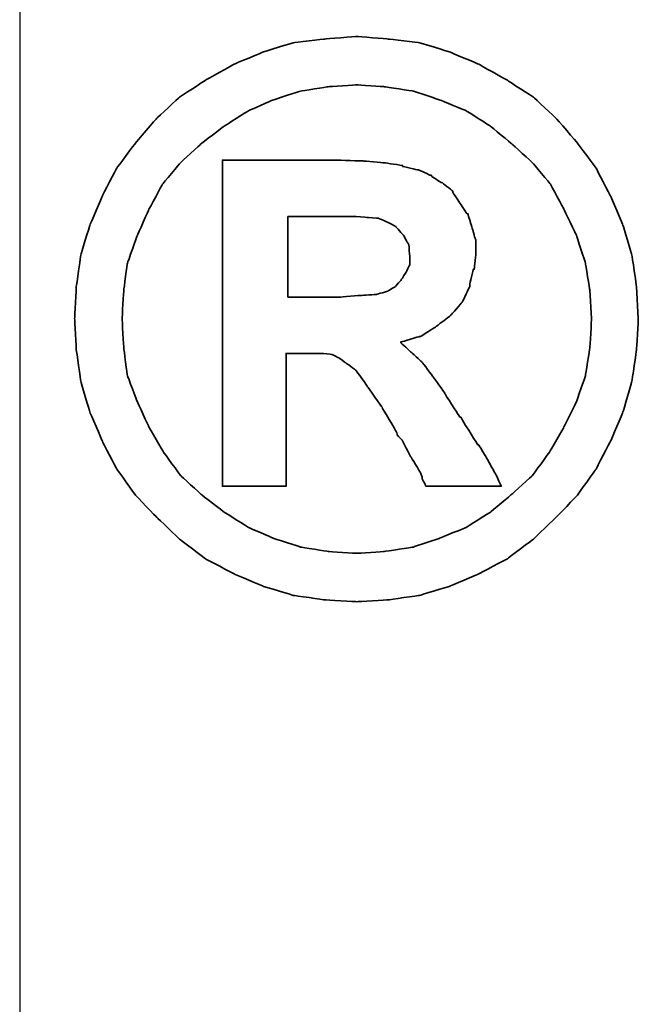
# Model space of a CAD drawing. Header units: millimetres. Extents: x -165 to -26, y 4 to 114.
# Tile 53 of 55: x -36.564 to -36.068, y 75.206 to 75.994. Entities that reach past the tile are written whole.
import ezdxf
from ezdxf.lldxf.tags import DXFTag

# ---------------------------------------------------------------- set-up
doc = ezdxf.new("R2010")
doc.units = ezdxf.units.MM
doc.header["$LTSCALE"] = 0.1
for name, color, linetype in [('DIM', 4, 'CONTINUOUS'), ('HID', 2, 'DASHED'), ('layer 1', 7, 'CONTINUOUS')]:
    doc.layers.add(name, color=color, linetype=linetype)
tags = doc.linetypes.add('DASHED', pattern=[25.72, 12.86, -12.86]).pattern_tags.tags
tags[6:7] = [DXFTag(74, 4), DXFTag(75, 0), DXFTag(340, '0'), DXFTag(46, 0.0), DXFTag(50, 0.0), DXFTag(44, 0.0), DXFTag(45, 0.0)]
tags[4:5] = [DXFTag(74, 4), DXFTag(75, 0), DXFTag(340, '0'), DXFTag(46, 0.0), DXFTag(50, 0.0), DXFTag(44, 0.0), DXFTag(45, 0.0)]

# ---------------------------------------------------------------- blocks, each defined once
blk = doc.blocks.new('TBI MOTION logo(完整正式版)')
at = {"layer": 'layer 1', "color": 22, "lineweight": 35}
for points, knots in [([(81.20634, 4.98624), (81.20634, 4.98624), (81.18649, 5.32862), (81.18649, 5.32862), (81.18649, 5.32862), (81.18649, 5.32862), (81.13886, 5.66206), (81.13886, 5.66206), (81.13886, 5.66206), (81.13886, 5.66206), (81.04359, 5.97764), (81.04359, 5.97764), (81.04359, 5.97764), (81.04359, 5.97764), (80.91061, 6.29124), (80.91061, 6.29124), (80.91061, 6.29124), (80.91061, 6.29124), (80.75778, 6.58697), (80.75778, 6.58697), (80.75778, 6.58697), (80.75778, 6.58697), (80.5593, 6.85294), (80.5593, 6.85294), (80.5593, 6.85294), (80.5593, 6.85294), (80.33105, 7.1189), (80.33105, 7.1189), (80.33105, 7.1189), (80.33105, 7.1189), (80.09287, 7.33921), (80.09287, 7.33921), (80.09287, 7.33921), (80.09287, 7.33921), (79.815, 7.51982), (79.815, 7.51982), (79.815, 7.51982), (79.815, 7.51982), (79.51133, 7.69051), (79.51133, 7.69051), (79.51133, 7.69051), (79.51133, 7.69051), (79.19773, 7.8235), (79.19773, 7.8235), (79.19773, 7.8235), (79.19773, 7.8235), (78.88215, 7.91877), (78.88215, 7.91877), (78.88215, 7.91877), (78.88215, 7.91877), (78.54871, 7.95846), (78.54871, 7.95846), (78.54871, 7.95846), (78.54871, 7.95846), (78.21526, 7.98625), (78.21526, 7.98625), (78.21526, 7.98625), (78.21526, 7.98625), (77.87388, 7.95846), (77.87388, 7.95846), (77.87388, 7.95846), (77.87388, 7.95846), (77.54044, 7.91877), (77.54044, 7.91877), (77.54044, 7.91877), (77.54044, 7.91877), (77.22485, 7.8235), (77.22485, 7.8235), (77.22485, 7.8235), (77.22485, 7.8235), (76.91027, 7.69051), (76.91027, 7.69051), (76.91027, 7.69051), (76.91027, 7.69051), (76.6056, 7.51982), (76.6056, 7.51982), (76.6056, 7.51982), (76.6056, 7.51982), (76.32972, 7.33921), (76.32972, 7.33921), (76.32972, 7.33921), (76.32972, 7.33921), (76.09154, 7.1189), (76.09154, 7.1189), (76.09154, 7.1189), (76.09154, 7.1189), (75.86329, 6.85294), (75.86329, 6.85294), (75.86329, 6.85294), (75.86329, 6.85294), (75.66382, 6.58697), (75.66382, 6.58697), (75.66382, 6.58697), (75.66382, 6.58697), (75.51099, 6.29124), (75.51099, 6.29124), (75.51099, 6.29124), (75.51099, 6.29124), (75.37702, 5.97764), (75.37702, 5.97764), (75.37702, 5.97764), (75.37702, 5.97764), (75.28175, 5.66206), (75.28175, 5.66206), (75.28175, 5.66206), (75.28175, 5.66206), (75.23411, 5.32862), (75.23411, 5.32862), (75.23411, 5.32862), (75.23411, 5.32862), (75.21625, 4.98624), (75.21625, 4.98624), (75.21625, 4.98624), (75.21625, 4.98624), (75.23411, 4.6528), (75.23411, 4.6528), (75.23411, 4.6528), (75.23411, 4.6528), (75.28175, 4.32035), (75.28175, 4.32035), (75.28175, 4.32035), (75.28175, 4.32035), (75.37702, 3.99583), (75.37702, 3.99583), (75.37702, 3.99583), (75.37702, 3.99583), (75.51099, 3.68224), (75.51099, 3.68224), (75.51099, 3.68224), (75.51099, 3.68224), (75.66382, 3.38749), (75.66382, 3.38749), (75.66382, 3.38749), (75.66382, 3.38749), (75.86329, 3.10963), (75.86329, 3.10963), (75.86329, 3.10963), (75.86329, 3.10963), (76.09154, 2.87145), (76.09154, 2.87145), (76.09154, 2.87145), (76.09154, 2.87145), (76.32972, 2.6432), (76.32972, 2.6432), (76.32972, 2.6432), (76.32972, 2.6432), (76.6056, 2.43381), (76.6056, 2.43381), (76.6056, 2.43381), (76.6056, 2.43381), (76.91027, 2.27205), (76.91027, 2.27205), (76.91027, 2.27205), (76.91027, 2.27205), (77.22485, 2.13906), (77.22485, 2.13906), (77.22485, 2.13906), (77.22485, 2.13906), (77.54044, 2.0438), (77.54044, 2.0438), (77.54044, 2.0438), (77.54044, 2.0438), (77.87388, 1.99616), (77.87388, 1.99616), (77.87388, 1.99616), (77.87388, 1.99616), (78.21526, 1.97631), (78.21526, 1.97631), (78.21526, 1.97631), (78.21526, 1.97631), (78.54871, 1.99616), (78.54871, 1.99616), (78.54871, 1.99616), (78.54871, 1.99616), (78.88215, 2.0438), (78.88215, 2.0438), (78.88215, 2.0438), (78.88215, 2.0438), (79.19773, 2.13906), (79.19773, 2.13906), (79.19773, 2.13906), (79.19773, 2.13906), (79.51133, 2.27205), (79.51133, 2.27205), (79.51133, 2.27205), (79.51133, 2.27205), (79.815, 2.43381), (79.815, 2.43381), (79.815, 2.43381), (79.815, 2.43381), (80.09287, 2.6432), (80.09287, 2.6432), (80.09287, 2.6432), (80.09287, 2.6432), (80.33105, 2.87145), (80.33105, 2.87145), (80.33105, 2.87145), (80.33105, 2.87145), (80.5593, 3.10963), (80.5593, 3.10963), (80.5593, 3.10963), (80.5593, 3.10963), (80.75778, 3.38749), (80.75778, 3.38749), (80.75778, 3.38749), (80.75778, 3.38749), (80.91061, 3.68224), (80.91061, 3.68224), (80.91061, 3.68224), (80.91061, 3.68224), (81.04359, 3.99583), (81.04359, 3.99583), (81.04359, 3.99583), (81.04359, 3.99583), (81.13886, 4.32035), (81.13886, 4.32035), (81.13886, 4.32035), (81.13886, 4.32035), (81.18649, 4.6528), (81.18649, 4.6528), (81.18649, 4.6528), (81.18649, 4.6528), (81.20634, 4.98624), (81.20634, 4.98624)], [0, 0, 0, 0, 0.01785714, 0.01785714, 0.01785714, 0.01785715, 0.03571429, 0.03571429, 0.03571429, 0.0357143, 0.05357143, 0.05357143, 0.05357143, 0.05357144, 0.07142857, 0.07142857, 0.07142857, 0.07142858, 0.08928571, 0.08928571, 0.08928571, 0.08928572, 0.10714286, 0.10714286, 0.10714286, 0.10714287, 0.125, 0.125, 0.125, 0.12500001, 0.14285714, 0.14285714, 0.14285714, 0.14285715, 0.16071429, 0.16071429, 0.16071429, 0.1607143, 0.17857143, 0.17857143, 0.17857143, 0.17857144, 0.19642857, 0.19642857, 0.19642857, 0.19642858, 0.21428571, 0.21428571, 0.21428571, 0.21428572, 0.23214286, 0.23214286, 0.23214286, 0.23214287, 0.25, 0.25, 0.25, 0.25000001, 0.26785714, 0.26785714, 0.26785714, 0.26785715, 0.28571429, 0.28571429, 0.28571429, 0.2857143, 0.30357143, 0.30357143, 0.30357143, 0.30357144, 0.32142857, 0.32142857, 0.32142857, 0.32142858, 0.33928571, 0.33928571, 0.33928571, 0.33928572, 0.35714286, 0.35714286, 0.35714286, 0.35714287, 0.375, 0.375, 0.375, 0.37500001, 0.39285714, 0.39285714, 0.39285714, 0.39285715, 0.41071429, 0.41071429, 0.41071429, 0.4107143, 0.42857143, 0.42857143, 0.42857143, 0.42857144, 0.44642857, 0.44642857, 0.44642857, 0.44642858, 0.46428571, 0.46428571, 0.46428571, 0.46428572, 0.48214286, 0.48214286, 0.48214286, 0.48214287, 0.5, 0.5, 0.5, 0.50000001, 0.51785714, 0.51785714, 0.51785714, 0.51785715, 0.53571429, 0.53571429, 0.53571429, 0.5357143, 0.55357143, 0.55357143, 0.55357143, 0.55357144, 0.57142857, 0.57142857, 0.57142857, 0.57142858, 0.58928571, 0.58928571, 0.58928571, 0.58928572, 0.60714286, 0.60714286, 0.60714286, 0.60714287, 0.625, 0.625, 0.625, 0.62500001, 0.64285714, 0.64285714, 0.64285714, 0.64285715, 0.66071429, 0.66071429, 0.66071429, 0.6607143, 0.67857143, 0.67857143, 0.67857143, 0.67857144, 0.69642857, 0.69642857, 0.69642857, 0.69642858, 0.71428571, 0.71428571, 0.71428571, 0.71428572, 0.73214286, 0.73214286, 0.73214286, 0.73214287, 0.75, 0.75, 0.75, 0.75000001, 0.76785714, 0.76785714, 0.76785714, 0.76785715, 0.78571429, 0.78571429, 0.78571429, 0.7857143, 0.80357143, 0.80357143, 0.80357143, 0.80357144, 0.82142857, 0.82142857, 0.82142857, 0.82142858, 0.83928571, 0.83928571, 0.83928571, 0.83928572, 0.85714286, 0.85714286, 0.85714286, 0.85714287, 0.875, 0.875, 0.875, 0.87500001, 0.89285714, 0.89285714, 0.89285714, 0.89285715, 0.91071429, 0.91071429, 0.91071429, 0.9107143, 0.92857143, 0.92857143, 0.92857143, 0.92857144, 0.94642857, 0.94642857, 0.94642857, 0.94642858, 0.96428571, 0.96428571, 0.96428571, 0.96428572, 0.98214286, 0.98214286, 0.98214286, 0.98214287, 1, 1, 1, 1]), ([(80.71014, 4.98624), (80.71014, 4.98624), (80.69129, 5.29091), (80.69129, 5.29091), (80.69129, 5.29091), (80.69129, 5.29091), (80.64464, 5.57672), (80.64464, 5.57672), (80.64464, 5.57672), (80.64464, 5.57672), (80.54937, 5.87245), (80.54937, 5.87245), (80.54937, 5.87245), (80.54937, 5.87245), (80.41639, 6.14833), (80.41639, 6.14833), (80.41639, 6.14833), (80.41639, 6.14833), (80.27349, 6.41429), (80.27349, 6.41429), (80.27349, 6.41429), (80.27349, 6.41429), (80.08295, 6.64255), (80.08295, 6.64255), (80.08295, 6.64255), (80.08295, 6.64255), (79.86264, 6.84301), (79.86264, 6.84301), (79.86264, 6.84301), (79.86264, 6.84301), (79.63439, 7.03355), (79.63439, 7.03355), (79.63439, 7.03355), (79.63439, 7.03355), (79.37835, 7.1963), (79.37835, 7.1963), (79.37835, 7.1963), (79.37835, 7.1963), (79.10246, 7.30944), (79.10246, 7.30944), (79.10246, 7.30944), (79.10246, 7.30944), (78.81665, 7.40471), (78.81665, 7.40471), (78.81665, 7.40471), (78.81665, 7.40471), (78.511, 7.45234), (78.511, 7.45234), (78.511, 7.45234), (78.511, 7.45234), (78.21526, 7.47219), (78.21526, 7.47219), (78.21526, 7.47219), (78.21526, 7.47219), (77.9106, 7.45234), (77.9106, 7.45234), (77.9106, 7.45234), (77.9106, 7.45234), (77.61685, 7.40471), (77.61685, 7.40471), (77.61685, 7.40471), (77.61685, 7.40471), (77.32012, 7.30944), (77.32012, 7.30944), (77.32012, 7.30944), (77.32012, 7.30944), (77.06309, 7.1963), (77.06309, 7.1963), (77.06309, 7.1963), (77.06309, 7.1963), (76.80606, 7.03355), (76.80606, 7.03355), (76.80606, 7.03355), (76.80606, 7.03355), (76.55797, 6.84301), (76.55797, 6.84301), (76.55797, 6.84301), (76.55797, 6.84301), (76.34063, 6.64255), (76.34063, 6.64255), (76.34063, 6.64255), (76.34063, 6.64255), (76.1491, 6.41429), (76.1491, 6.41429), (76.1491, 6.41429), (76.1491, 6.41429), (76.0062, 6.14833), (76.0062, 6.14833), (76.0062, 6.14833), (76.0062, 6.14833), (75.88314, 5.87245), (75.88314, 5.87245), (75.88314, 5.87245), (75.88314, 5.87245), (75.77794, 5.57672), (75.77794, 5.57672), (75.77794, 5.57672), (75.77794, 5.57672), (75.73924, 5.29091), (75.73924, 5.29091), (75.73924, 5.29091), (75.73924, 5.29091), (75.72039, 4.98624), (75.72039, 4.98624), (75.72039, 4.98624), (75.72039, 4.98624), (75.73924, 4.67165), (75.73924, 4.67165), (75.73924, 4.67165), (75.73924, 4.67165), (75.77794, 4.37791), (75.77794, 4.37791), (75.77794, 4.37791), (75.77794, 4.37791), (75.88314, 4.10102), (75.88314, 4.10102), (75.88314, 4.10102), (75.88314, 4.10102), (76.0062, 3.83407), (76.0062, 3.83407), (76.0062, 3.83407), (76.0062, 3.83407), (76.15902, 3.56811), (76.15902, 3.56811), (76.15902, 3.56811), (76.15902, 3.56811), (76.34063, 3.32001), (76.34063, 3.32001), (76.34063, 3.32001), (76.34063, 3.32001), (76.55797, 3.11955), (76.55797, 3.11955), (76.55797, 3.11955), (76.55797, 3.11955), (76.80606, 2.92901), (76.80606, 2.92901), (76.80606, 2.92901), (76.80606, 2.92901), (77.06309, 2.76725), (77.06309, 2.76725), (77.06309, 2.76725), (77.06309, 2.76725), (77.32012, 2.65412), (77.32012, 2.65412), (77.32012, 2.65412), (77.32012, 2.65412), (77.61685, 2.55786), (77.61685, 2.55786), (77.61685, 2.55786), (77.61685, 2.55786), (77.9106, 2.51022), (77.9106, 2.51022), (77.9106, 2.51022), (77.9106, 2.51022), (78.21526, 2.49137), (78.21526, 2.49137), (78.21526, 2.49137), (78.21526, 2.49137), (78.511, 2.51022), (78.511, 2.51022), (78.511, 2.51022), (78.511, 2.51022), (78.81665, 2.55786), (78.81665, 2.55786), (78.81665, 2.55786), (78.81665, 2.55786), (79.10246, 2.65412), (79.10246, 2.65412), (79.10246, 2.65412), (79.10246, 2.65412), (79.37835, 2.76725), (79.37835, 2.76725), (79.37835, 2.76725), (79.37835, 2.76725), (79.63439, 2.92901), (79.63439, 2.92901), (79.63439, 2.92901), (79.63439, 2.92901), (79.86264, 3.11955), (79.86264, 3.11955), (79.86264, 3.11955), (79.86264, 3.11955), (80.08295, 3.32001), (80.08295, 3.32001), (80.08295, 3.32001), (80.08295, 3.32001), (80.26356, 3.56811), (80.26356, 3.56811), (80.26356, 3.56811), (80.26356, 3.56811), (80.41639, 3.83407), (80.41639, 3.83407), (80.41639, 3.83407), (80.41639, 3.83407), (80.54937, 4.10102), (80.54937, 4.10102), (80.54937, 4.10102), (80.54937, 4.10102), (80.64464, 4.37791), (80.64464, 4.37791), (80.64464, 4.37791), (80.64464, 4.37791), (80.69129, 4.67165), (80.69129, 4.67165), (80.69129, 4.67165), (80.69129, 4.67165), (80.71014, 4.98624), (80.71014, 4.98624)], [0, 0, 0, 0, 0.01923077, 0.01923077, 0.01923077, 0.01923078, 0.03846154, 0.03846154, 0.03846154, 0.03846155, 0.05769231, 0.05769231, 0.05769231, 0.05769232, 0.07692308, 0.07692308, 0.07692308, 0.07692309, 0.09615385, 0.09615385, 0.09615385, 0.09615386, 0.11538462, 0.11538462, 0.11538462, 0.11538463, 0.13461538, 0.13461538, 0.13461538, 0.13461539, 0.15384615, 0.15384615, 0.15384615, 0.15384616, 0.17307692, 0.17307692, 0.17307692, 0.17307693, 0.19230769, 0.19230769, 0.19230769, 0.1923077, 0.21153846, 0.21153846, 0.21153846, 0.21153847, 0.23076923, 0.23076923, 0.23076923, 0.23076924, 0.25, 0.25, 0.25, 0.25000001, 0.26923077, 0.26923077, 0.26923077, 0.26923078, 0.28846154, 0.28846154, 0.28846154, 0.28846155, 0.30769231, 0.30769231, 0.30769231, 0.30769232, 0.32692308, 0.32692308, 0.32692308, 0.32692309, 0.34615385, 0.34615385, 0.34615385, 0.34615386, 0.36538462, 0.36538462, 0.36538462, 0.36538463, 0.38461538, 0.38461538, 0.38461538, 0.38461539, 0.40384615, 0.40384615, 0.40384615, 0.40384616, 0.42307692, 0.42307692, 0.42307692, 0.42307693, 0.44230769, 0.44230769, 0.44230769, 0.4423077, 0.46153846, 0.46153846, 0.46153846, 0.46153847, 0.48076923, 0.48076923, 0.48076923, 0.48076924, 0.5, 0.5, 0.5, 0.50000001, 0.51923077, 0.51923077, 0.51923077, 0.51923078, 0.53846154, 0.53846154, 0.53846154, 0.53846155, 0.55769231, 0.55769231, 0.55769231, 0.55769232, 0.57692308, 0.57692308, 0.57692308, 0.57692309, 0.59615385, 0.59615385, 0.59615385, 0.59615386, 0.61538462, 0.61538462, 0.61538462, 0.61538463, 0.63461538, 0.63461538, 0.63461538, 0.63461539, 0.65384615, 0.65384615, 0.65384615, 0.65384616, 0.67307692, 0.67307692, 0.67307692, 0.67307693, 0.69230769, 0.69230769, 0.69230769, 0.6923077, 0.71153846, 0.71153846, 0.71153846, 0.71153847, 0.73076923, 0.73076923, 0.73076923, 0.73076924, 0.75, 0.75, 0.75, 0.75000001, 0.76923077, 0.76923077, 0.76923077, 0.76923078, 0.78846154, 0.78846154, 0.78846154, 0.78846155, 0.80769231, 0.80769231, 0.80769231, 0.80769232, 0.82692308, 0.82692308, 0.82692308, 0.82692309, 0.84615385, 0.84615385, 0.84615385, 0.84615386, 0.86538462, 0.86538462, 0.86538462, 0.86538463, 0.88461538, 0.88461538, 0.88461538, 0.88461539, 0.90384615, 0.90384615, 0.90384615, 0.90384616, 0.92307692, 0.92307692, 0.92307692, 0.92307693, 0.94230769, 0.94230769, 0.94230769, 0.9423077, 0.96153846, 0.96153846, 0.96153846, 0.96153847, 0.98076923, 0.98076923, 0.98076923, 0.98076924, 1, 1, 1, 1]), ([(76.78721, 3.2823), (76.78721, 3.2823), (76.78721, 3.32001), (76.78721, 3.32001), (76.78721, 3.32001), (76.78721, 3.32001), (76.78721, 3.42422), (76.78721, 3.42422), (76.78721, 3.42422), (76.78721, 3.42422), (76.78721, 3.59689), (76.78721, 3.59689), (76.78721, 3.59689), (76.78721, 3.59689), (76.78721, 3.80529), (76.78721, 3.80529), (76.78721, 3.80529), (76.78721, 3.80529), (76.78721, 4.0524), (76.78721, 4.0524), (76.78721, 4.0524), (76.78721, 4.0524), (76.78721, 4.32035), (76.78721, 4.32035), (76.78721, 4.32035), (76.78721, 4.32035), (76.78721, 4.92868), (76.78721, 4.92868), (76.78721, 4.92868), (76.78721, 4.92868), (76.78721, 5.53801), (76.78721, 5.53801), (76.78721, 5.53801), (76.78721, 5.53801), (76.78721, 5.82482), (76.78721, 5.82482), (76.78721, 5.82482), (76.78721, 5.82482), (76.78721, 6.07291), (76.78721, 6.07291), (76.78721, 6.07291), (76.78721, 6.07291), (76.78721, 6.30017), (76.78721, 6.30017), (76.78721, 6.30017), (76.78721, 6.30017), (76.78721, 6.45399), (76.78721, 6.45399), (76.78721, 6.45399), (76.78721, 6.45399), (76.78721, 6.5572), (76.78721, 6.5572), (76.78721, 6.5572), (76.78721, 6.5572), (76.78721, 6.59689), (76.78721, 6.59689), (76.78721, 6.59689), (76.78721, 6.59689), (76.78721, 6.67232), (76.78721, 6.67232), (76.78721, 6.67232), (76.78721, 6.67232), (76.8537, 6.67232), (76.8537, 6.67232), (76.8537, 6.67232), (76.8537, 6.67232), (76.87355, 6.67232), (76.87355, 6.67232), (76.87355, 6.67232), (76.87355, 6.67232), (76.91027, 6.67232), (76.91027, 6.67232), (76.91027, 6.67232), (76.91027, 6.67232), (77.04424, 6.67232), (77.04424, 6.67232), (77.04424, 6.67232), (77.04424, 6.67232), (77.22485, 6.67232), (77.22485, 6.67232), (77.22485, 6.67232), (77.22485, 6.67232), (77.43524, 6.67232), (77.43524, 6.67232), (77.43524, 6.67232), (77.43524, 6.67232), (77.65357, 6.67232), (77.65357, 6.67232), (77.65357, 6.67232), (77.65357, 6.67232), (77.82625, 6.67232), (77.82625, 6.67232), (77.82625, 6.67232), (77.82625, 6.67232), (77.94037, 6.67232), (77.94037, 6.67232), (77.94037, 6.67232), (77.94037, 6.67232), (77.97709, 6.67232), (77.97709, 6.67232), (77.97709, 6.67232), (77.97709, 6.67232), (77.99694, 6.67232), (77.99694, 6.67232), (77.99694, 6.67232), (77.99694, 6.67232), (78.00686, 6.67232), (78.00686, 6.67232), (78.00686, 6.67232), (78.00686, 6.67232), (78.28275, 6.6624), (78.28275, 6.6624), (78.28275, 6.6624), (78.28275, 6.6624), (78.50107, 6.64255), (78.50107, 6.64255), (78.50107, 6.64255), (78.50107, 6.64255), (78.511, 6.64255), (78.511, 6.64255), (78.511, 6.64255), (78.511, 6.64255), (78.70154, 6.61476), (78.70154, 6.61476), (78.70154, 6.61476), (78.70154, 6.61476), (78.70154, 6.60483), (78.70154, 6.60483), (78.70154, 6.60483), (78.70154, 6.60483), (78.86429, 6.56713), (78.86429, 6.56713), (78.86429, 6.56713), (78.86429, 6.56713), (78.87223, 6.56713), (78.87223, 6.56713), (78.87223, 6.56713), (78.87223, 6.56713), (78.99727, 6.51056), (78.99727, 6.51056), (78.99727, 6.51056), (78.99727, 6.51056), (79.00719, 6.51056), (79.00719, 6.51056), (79.00719, 6.51056), (79.00719, 6.51056), (79.00719, 6.50162), (79.00719, 6.50162), (79.00719, 6.50162), (79.00719, 6.50162), (79.1104, 6.43415), (79.1104, 6.43415), (79.1104, 6.43415), (79.1104, 6.43415), (79.12132, 6.43415), (79.12132, 6.43415), (79.12132, 6.43415), (79.12132, 6.43415), (79.22552, 6.34781), (79.22552, 6.34781), (79.22552, 6.34781), (79.22552, 6.34781), (79.23544, 6.33888), (79.23544, 6.33888), (79.23544, 6.33888), (79.23544, 6.33888), (79.23544, 6.32895), (79.23544, 6.32895), (79.23544, 6.32895), (79.23544, 6.32895), (79.31087, 6.21483), (79.31087, 6.21483), (79.31087, 6.21483), (79.31087, 6.21483), (79.38629, 6.1007), (79.38629, 6.1007), (79.38629, 6.1007), (79.38629, 6.1007), (79.3972, 6.1007), (79.3972, 6.1007), (79.3972, 6.1007), (79.3972, 6.1007), (79.3972, 6.09078), (79.3972, 6.09078), (79.3972, 6.09078), (79.3972, 6.09078), (79.43392, 5.97764), (79.43392, 5.97764), (79.43392, 5.97764), (79.43392, 5.97764), (79.43392, 5.96772), (79.43392, 5.96772), (79.43392, 5.96772), (79.43392, 5.96772), (79.47362, 5.83474), (79.47362, 5.83474), (79.47362, 5.83474), (79.47362, 5.83474), (79.48156, 5.82482), (79.48156, 5.82482), (79.48156, 5.82482), (79.48156, 5.82482), (79.48156, 5.69977), (79.48156, 5.69977), (79.48156, 5.69977), (79.48156, 5.69977), (79.48156, 5.69183), (79.48156, 5.69183), (79.48156, 5.69183), (79.48156, 5.69183), (79.4637, 5.51915), (79.4637, 5.51915), (79.4637, 5.51915), (79.4637, 5.51915), (79.4637, 5.51122), (79.4637, 5.51122), (79.4637, 5.51122), (79.4637, 5.51122), (79.45377, 5.51122), (79.45377, 5.51122), (79.45377, 5.51122), (79.45377, 5.51122), (79.41507, 5.34847), (79.41507, 5.34847), (79.41507, 5.34847), (79.41507, 5.34847), (79.41507, 5.33854), (79.41507, 5.33854), (79.41507, 5.33854), (79.41507, 5.33854), (79.41507, 5.32862), (79.41507, 5.32862), (79.41507, 5.32862), (79.41507, 5.32862), (79.33865, 5.16785), (79.33865, 5.16785), (79.33865, 5.16785), (79.33865, 5.16785), (79.33071, 5.15693), (79.33071, 5.15693), (79.33071, 5.15693), (79.33071, 5.15693), (79.2156, 5.02495), (79.2156, 5.02495), (79.2156, 5.02495), (79.2156, 5.02495), (79.20567, 5.01502), (79.20567, 5.01502), (79.20567, 5.01502), (79.20567, 5.01502), (79.05483, 4.89991), (79.05483, 4.89991), (79.05483, 4.89991), (79.05483, 4.89991), (79.04491, 4.89197), (79.04491, 4.89197), (79.04491, 4.89197), (79.04491, 4.89197), (78.89208, 4.7967), (78.89208, 4.7967), (78.89208, 4.7967), (78.89208, 4.7967), (78.88215, 4.7967), (78.88215, 4.7967), (78.88215, 4.7967), (78.88215, 4.7967), (78.69161, 4.73913), (78.69161, 4.73913), (78.69161, 4.73913), (78.69161, 4.73913), (78.68169, 4.73913), (78.68169, 4.73913), (78.68169, 4.73913), (78.68169, 4.73913), (78.68169, 4.72921), (78.68169, 4.72921), (78.68169, 4.72921), (78.68169, 4.72921), (78.78688, 4.63394), (78.78688, 4.63394), (78.78688, 4.63394), (78.78688, 4.63394), (78.902, 4.52875), (78.902, 4.52875), (78.902, 4.52875), (78.902, 4.52875), (78.91093, 4.52081), (78.91093, 4.52081), (78.91093, 4.52081), (78.91093, 4.52081), (79.02506, 4.36798), (79.02506, 4.36798), (79.02506, 4.36798), (79.02506, 4.36798), (79.1501, 4.1953), (79.1501, 4.1953), (79.1501, 4.1953), (79.1501, 4.1953), (79.1501, 4.18736), (79.1501, 4.18736), (79.1501, 4.18736), (79.1501, 4.18736), (79.29201, 3.96705), (79.29201, 3.96705), (79.29201, 3.96705), (79.29201, 3.96705), (79.31087, 3.93828), (79.31087, 3.93828), (79.31087, 3.93828), (79.31087, 3.93828), (79.32079, 3.93828), (79.32079, 3.93828), (79.32079, 3.93828), (79.32079, 3.93828), (79.3585, 3.87178), (79.3585, 3.87178), (79.3585, 3.87178), (79.3585, 3.87178), (79.50141, 3.64353), (79.50141, 3.64353), (79.50141, 3.64353), (79.50141, 3.64353), (79.51133, 3.64353), (79.51133, 3.64353), (79.51133, 3.64353), (79.51133, 3.64353), (79.64431, 3.41528), (79.64431, 3.41528), (79.64431, 3.41528), (79.64431, 3.41528), (79.68202, 3.3478), (79.68202, 3.3478), (79.68202, 3.3478), (79.68202, 3.3478), (79.70187, 3.31009), (79.70187, 3.31009), (79.70187, 3.31009), (79.70187, 3.31009), (79.7495, 3.2049), (79.7495, 3.2049), (79.7495, 3.2049), (79.7495, 3.2049), (79.64431, 3.2049), (79.64431, 3.2049), (79.64431, 3.2049), (79.64431, 3.2049), (79.62546, 3.2049), (79.62546, 3.2049), (79.62546, 3.2049), (79.62546, 3.2049), (79.53912, 3.2049), (79.53912, 3.2049), (79.53912, 3.2049), (79.53912, 3.2049), (79.31087, 3.2049), (79.31087, 3.2049), (79.31087, 3.2049), (79.31087, 3.2049), (79.08262, 3.2049), (79.08262, 3.2049), (79.08262, 3.2049), (79.08262, 3.2049), (79.00719, 3.2049), (79.00719, 3.2049), (79.00719, 3.2049), (79.00719, 3.2049), (78.98735, 3.2049), (78.98735, 3.2049), (78.98735, 3.2049), (78.98735, 3.2049), (78.94964, 3.2049), (78.94964, 3.2049), (78.94964, 3.2049), (78.94964, 3.2049), (78.92979, 3.24459), (78.92979, 3.24459), (78.92979, 3.24459), (78.92979, 3.24459), (78.91093, 3.2823), (78.91093, 3.2823), (78.91093, 3.2823), (78.91093, 3.2823), (78.91093, 3.29223), (78.91093, 3.29223), (78.91093, 3.29223), (78.91093, 3.29223), (78.89208, 3.3478), (78.89208, 3.3478), (78.89208, 3.3478), (78.89208, 3.3478), (78.78688, 3.52048), (78.78688, 3.52048), (78.78688, 3.52048), (78.78688, 3.52048), (78.69161, 3.7001), (78.69161, 3.7001), (78.69161, 3.7001), (78.69161, 3.7001), (78.6539, 3.7388), (78.6539, 3.7388), (78.6539, 3.7388), (78.6539, 3.7388), (78.64398, 3.74873), (78.64398, 3.74873), (78.64398, 3.74873), (78.64398, 3.74873), (78.64398, 3.75766), (78.64398, 3.75766), (78.64398, 3.75766), (78.64398, 3.75766), (78.63405, 3.78644), (78.63405, 3.78644), (78.63405, 3.78644), (78.63405, 3.78644), (78.48321, 4.04347), (78.48321, 4.04347), (78.48321, 4.04347), (78.48321, 4.04347), (78.33038, 4.2618), (78.33038, 4.2618), (78.33038, 4.2618), (78.33038, 4.2618), (78.20732, 4.43447), (78.20732, 4.43447), (78.20732, 4.43447), (78.20732, 4.43447), (78.09221, 4.52081), (78.09221, 4.52081), (78.09221, 4.52081), (78.09221, 4.52081), (78.02472, 4.56845), (78.02472, 4.56845), (78.02472, 4.56845), (78.02472, 4.56845), (77.9493, 4.60616), (77.9493, 4.60616), (77.9493, 4.60616), (77.9493, 4.60616), (77.8451, 4.61608), (77.8451, 4.61608), (77.8451, 4.61608), (77.8451, 4.61608), (77.71113, 4.61608), (77.71113, 4.61608), (77.71113, 4.61608), (77.71113, 4.61608), (77.69128, 4.61608), (77.69128, 4.61608), (77.69128, 4.61608), (77.69128, 4.61608), (77.67342, 4.61608), (77.67342, 4.61608), (77.67342, 4.61608), (77.67342, 4.61608), (77.5583, 4.61608), (77.5583, 4.61608), (77.5583, 4.61608), (77.5583, 4.61608), (77.46303, 4.61608), (77.46303, 4.61608), (77.46303, 4.61608), (77.46303, 4.61608), (77.46303, 4.54761), (77.46303, 4.54761), (77.46303, 4.54761), (77.46303, 4.54761), (77.46303, 4.47318), (77.46303, 4.47318), (77.46303, 4.47318), (77.46303, 4.47318), (77.46303, 4.24294), (77.46303, 4.24294), (77.46303, 4.24294), (77.46303, 4.24294), (77.46303, 3.99583), (77.46303, 3.99583), (77.46303, 3.99583), (77.46303, 3.99583), (77.46303, 3.72888), (77.46303, 3.72888), (77.46303, 3.72888), (77.46303, 3.72888), (77.46303, 3.51055), (77.46303, 3.51055), (77.46303, 3.51055), (77.46303, 3.51055), (77.46303, 3.42422), (77.46303, 3.42422), (77.46303, 3.42422), (77.46303, 3.42422), (77.46303, 3.35773), (77.46303, 3.35773), (77.46303, 3.35773), (77.46303, 3.35773), (77.46303, 3.30017), (77.46303, 3.30017), (77.46303, 3.30017), (77.46303, 3.30017), (77.46303, 3.2823), (77.46303, 3.2823), (77.46303, 3.2823), (77.46303, 3.2823), (77.46303, 3.2049), (77.46303, 3.2049), (77.46303, 3.2049), (77.46303, 3.2049), (77.39753, 3.2049), (77.39753, 3.2049), (77.39753, 3.2049), (77.39753, 3.2049), (77.37768, 3.2049), (77.37768, 3.2049), (77.37768, 3.2049), (77.37768, 3.2049), (77.32012, 3.2049), (77.32012, 3.2049), (77.32012, 3.2049), (77.32012, 3.2049), (77.12165, 3.2049), (77.12165, 3.2049), (77.12165, 3.2049), (77.12165, 3.2049), (76.94897, 3.2049), (76.94897, 3.2049), (76.94897, 3.2049), (76.94897, 3.2049), (76.8924, 3.2049), (76.8924, 3.2049), (76.8924, 3.2049), (76.8924, 3.2049), (76.8537, 3.2049), (76.8537, 3.2049), (76.8537, 3.2049), (76.8537, 3.2049), (76.78721, 3.2049), (76.78721, 3.2049), (76.78721, 3.2049), (76.78721, 3.2049), (76.78721, 3.2823), (76.78721, 3.2823)], [0, 0, 0, 0, 0.00740741, 0.00740741, 0.00740741, 0.00740742, 0.01481481, 0.01481481, 0.01481481, 0.01481482, 0.02222222, 0.02222222, 0.02222222, 0.02222223, 0.02962963, 0.02962963, 0.02962963, 0.02962964, 0.03703704, 0.03703704, 0.03703704, 0.03703705, 0.04444444, 0.04444444, 0.04444444, 0.04444445, 0.05185185, 0.05185185, 0.05185185, 0.05185186, 0.05925926, 0.05925926, 0.05925926, 0.05925927, 0.06666667, 0.06666667, 0.06666667, 0.06666668, 0.07407407, 0.07407407, 0.07407407, 0.07407408, 0.08148148, 0.08148148, 0.08148148, 0.08148149, 0.08888889, 0.08888889, 0.08888889, 0.0888889, 0.0962963, 0.0962963, 0.0962963, 0.09629631, 0.1037037, 0.1037037, 0.1037037, 0.10370371, 0.11111111, 0.11111111, 0.11111111, 0.11111112, 0.11851852, 0.11851852, 0.11851852, 0.11851853, 0.12592593, 0.12592593, 0.12592593, 0.12592594, 0.13333333, 0.13333333, 0.13333333, 0.13333334, 0.14074074, 0.14074074, 0.14074074, 0.14074075, 0.14814815, 0.14814815, 0.14814815, 0.14814816, 0.15555556, 0.15555556, 0.15555556, 0.15555557, 0.16296296, 0.16296296, 0.16296296, 0.16296297, 0.17037037, 0.17037037, 0.17037037, 0.17037038, 0.17777778, 0.17777778, 0.17777778, 0.17777779, 0.18518519, 0.18518519, 0.18518519, 0.1851852, 0.19259259, 0.19259259, 0.19259259, 0.1925926, 0.2, 0.2, 0.2, 0.20000001, 0.20740741, 0.20740741, 0.20740741, 0.20740742, 0.21481481, 0.21481481, 0.21481481, 0.21481482, 0.22222222, 0.22222222, 0.22222222, 0.22222223, 0.22962963, 0.22962963, 0.22962963, 0.22962964, 0.23703704, 0.23703704, 0.23703704, 0.23703705, 0.24444444, 0.24444444, 0.24444444, 0.24444445, 0.25185185, 0.25185185, 0.25185185, 0.25185186, 0.25925926, 0.25925926, 0.25925926, 0.25925927, 0.26666667, 0.26666667, 0.26666667, 0.26666668, 0.27407407, 0.27407407, 0.27407407, 0.27407408, 0.28148148, 0.28148148, 0.28148148, 0.28148149, 0.28888889, 0.28888889, 0.28888889, 0.2888889, 0.2962963, 0.2962963, 0.2962963, 0.29629631, 0.3037037, 0.3037037, 0.3037037, 0.30370371, 0.31111111, 0.31111111, 0.31111111, 0.31111112, 0.31851852, 0.31851852, 0.31851852, 0.31851853, 0.32592593, 0.32592593, 0.32592593, 0.32592594, 0.33333333, 0.33333333, 0.33333333, 0.33333334, 0.34074074, 0.34074074, 0.34074074, 0.34074075, 0.34814815, 0.34814815, 0.34814815, 0.34814816, 0.35555556, 0.35555556, 0.35555556, 0.35555557, 0.36296296, 0.36296296, 0.36296296, 0.36296297, 0.37037037, 0.37037037, 0.37037037, 0.37037038, 0.37777778, 0.37777778, 0.37777778, 0.37777779, 0.38518519, 0.38518519, 0.38518519, 0.3851852, 0.39259259, 0.39259259, 0.39259259, 0.3925926, 0.4, 0.4, 0.4, 0.40000001, 0.40740741, 0.40740741, 0.40740741, 0.40740742, 0.41481481, 0.41481481, 0.41481481, 0.41481482, 0.42222222, 0.42222222, 0.42222222, 0.42222223, 0.42962963, 0.42962963, 0.42962963, 0.42962964, 0.43703704, 0.43703704, 0.43703704, 0.43703705, 0.44444444, 0.44444444, 0.44444444, 0.44444445, 0.45185185, 0.45185185, 0.45185185, 0.45185186, 0.45925926, 0.45925926, 0.45925926, 0.45925927, 0.46666667, 0.46666667, 0.46666667, 0.46666668, 0.47407407, 0.47407407, 0.47407407, 0.47407408, 0.48148148, 0.48148148, 0.48148148, 0.48148149, 0.48888889, 0.48888889, 0.48888889, 0.4888889, 0.4962963, 0.4962963, 0.4962963, 0.49629631, 0.5037037, 0.5037037, 0.5037037, 0.50370371, 0.51111111, 0.51111111, 0.51111111, 0.51111112, 0.51851852, 0.51851852, 0.51851852, 0.51851853, 0.52592593, 0.52592593, 0.52592593, 0.52592594, 0.53333333, 0.53333333, 0.53333333, 0.53333334, 0.54074074, 0.54074074, 0.54074074, 0.54074075, 0.54814815, 0.54814815, 0.54814815, 0.54814816, 0.55555556, 0.55555556, 0.55555556, 0.55555557, 0.56296296, 0.56296296, 0.56296296, 0.56296297, 0.57037037, 0.57037037, 0.57037037, 0.57037038, 0.57777778, 0.57777778, 0.57777778, 0.57777779, 0.58518519, 0.58518519, 0.58518519, 0.5851852, 0.59259259, 0.59259259, 0.59259259, 0.5925926, 0.6, 0.6, 0.6, 0.60000001, 0.60740741, 0.60740741, 0.60740741, 0.60740742, 0.61481481, 0.61481481, 0.61481481, 0.61481482, 0.62222222, 0.62222222, 0.62222222, 0.62222223, 0.62962963, 0.62962963, 0.62962963, 0.62962964, 0.63703704, 0.63703704, 0.63703704, 0.63703705, 0.64444444, 0.64444444, 0.64444444, 0.64444445, 0.65185185, 0.65185185, 0.65185185, 0.65185186, 0.65925926, 0.65925926, 0.65925926, 0.65925927, 0.66666667, 0.66666667, 0.66666667, 0.66666668, 0.67407407, 0.67407407, 0.67407407, 0.67407408, 0.68148148, 0.68148148, 0.68148148, 0.68148149, 0.68888889, 0.68888889, 0.68888889, 0.6888889, 0.6962963, 0.6962963, 0.6962963, 0.69629631, 0.7037037, 0.7037037, 0.7037037, 0.70370371, 0.71111111, 0.71111111, 0.71111111, 0.71111112, 0.71851852, 0.71851852, 0.71851852, 0.71851853, 0.72592593, 0.72592593, 0.72592593, 0.72592594, 0.73333333, 0.73333333, 0.73333333, 0.73333334, 0.74074074, 0.74074074, 0.74074074, 0.74074075, 0.74814815, 0.74814815, 0.74814815, 0.74814816, 0.75555556, 0.75555556, 0.75555556, 0.75555557, 0.76296296, 0.76296296, 0.76296296, 0.76296297, 0.77037037, 0.77037037, 0.77037037, 0.77037038, 0.77777778, 0.77777778, 0.77777778, 0.77777779, 0.78518519, 0.78518519, 0.78518519, 0.7851852, 0.79259259, 0.79259259, 0.79259259, 0.7925926, 0.8, 0.8, 0.8, 0.80000001, 0.80740741, 0.80740741, 0.80740741, 0.80740742, 0.81481481, 0.81481481, 0.81481481, 0.81481482, 0.82222222, 0.82222222, 0.82222222, 0.82222223, 0.82962963, 0.82962963, 0.82962963, 0.82962964, 0.83703704, 0.83703704, 0.83703704, 0.83703705, 0.84444444, 0.84444444, 0.84444444, 0.84444445, 0.85185185, 0.85185185, 0.85185185, 0.85185186, 0.85925926, 0.85925926, 0.85925926, 0.85925927, 0.86666667, 0.86666667, 0.86666667, 0.86666668, 0.87407407, 0.87407407, 0.87407407, 0.87407408, 0.88148148, 0.88148148, 0.88148148, 0.88148149, 0.88888889, 0.88888889, 0.88888889, 0.8888889, 0.8962963, 0.8962963, 0.8962963, 0.89629631, 0.9037037, 0.9037037, 0.9037037, 0.90370371, 0.91111111, 0.91111111, 0.91111111, 0.91111112, 0.91851852, 0.91851852, 0.91851852, 0.91851853, 0.92592593, 0.92592593, 0.92592593, 0.92592594, 0.93333333, 0.93333333, 0.93333333, 0.93333334, 0.94074074, 0.94074074, 0.94074074, 0.94074075, 0.94814815, 0.94814815, 0.94814815, 0.94814816, 0.95555556, 0.95555556, 0.95555556, 0.95555557, 0.96296296, 0.96296296, 0.96296296, 0.96296297, 0.97037037, 0.97037037, 0.97037037, 0.97037038, 0.97777778, 0.97777778, 0.97777778, 0.97777779, 0.98518519, 0.98518519, 0.98518519, 0.9851852, 0.99259259, 0.99259259, 0.99259259, 0.9925926, 1, 1, 1, 1]), ([(77.48288, 6.07291), (77.48288, 6.07291), (77.48288, 5.99551), (77.48288, 5.99551), (77.48288, 5.99551), (77.48288, 5.99551), (77.48288, 5.82482), (77.48288, 5.82482), (77.48288, 5.82482), (77.48288, 5.82482), (77.48288, 5.63328), (77.48288, 5.63328), (77.48288, 5.63328), (77.48288, 5.63328), (77.48288, 5.46358), (77.48288, 5.46358), (77.48288, 5.46358), (77.48288, 5.46358), (77.48288, 5.29091), (77.48288, 5.29091), (77.48288, 5.29091), (77.48288, 5.29091), (77.48288, 5.21449), (77.48288, 5.21449), (77.48288, 5.21449), (77.48288, 5.21449), (77.50074, 5.21449), (77.50074, 5.21449), (77.50074, 5.21449), (77.50074, 5.21449), (77.71113, 5.21449), (77.71113, 5.21449), (77.71113, 5.21449), (77.71113, 5.21449), (77.94037, 5.21449), (77.94037, 5.21449), (77.94037, 5.21449), (77.94037, 5.21449), (78.01579, 5.21449), (78.01579, 5.21449), (78.01579, 5.21449), (78.01579, 5.21449), (78.03465, 5.21449), (78.03465, 5.21449), (78.03465, 5.21449), (78.03465, 5.21449), (78.2629, 5.23335), (78.2629, 5.23335), (78.2629, 5.23335), (78.2629, 5.23335), (78.42565, 5.24327), (78.42565, 5.24327), (78.42565, 5.24327), (78.42565, 5.24327), (78.54871, 5.28098), (78.54871, 5.28098), (78.54871, 5.28098), (78.54871, 5.28098), (78.62611, 5.32862), (78.62611, 5.32862), (78.62611, 5.32862), (78.62611, 5.32862), (78.69161, 5.40503), (78.69161, 5.40503), (78.69161, 5.40503), (78.69161, 5.40503), (78.73925, 5.48145), (78.73925, 5.48145), (78.73925, 5.48145), (78.73925, 5.48145), (78.77696, 5.55885), (78.77696, 5.55885), (78.77696, 5.55885), (78.77696, 5.55885), (78.77696, 5.65214), (78.77696, 5.65214), (78.77696, 5.65214), (78.77696, 5.65214), (78.76902, 5.76726), (78.76902, 5.76726), (78.76902, 5.76726), (78.76902, 5.76726), (78.71146, 5.87245), (78.71146, 5.87245), (78.71146, 5.87245), (78.71146, 5.87245), (78.62611, 5.96772), (78.62611, 5.96772), (78.62611, 5.96772), (78.62611, 5.96772), (78.511, 6.02528), (78.511, 6.02528), (78.511, 6.02528), (78.511, 6.02528), (78.44451, 6.05306), (78.44451, 6.05306), (78.44451, 6.05306), (78.44451, 6.05306), (78.32046, 6.06299), (78.32046, 6.06299), (78.32046, 6.06299), (78.32046, 6.06299), (78.18748, 6.07291), (78.18748, 6.07291), (78.18748, 6.07291), (78.18748, 6.07291), (77.99694, 6.07291), (77.99694, 6.07291), (77.99694, 6.07291), (77.99694, 6.07291), (77.97709, 6.07291), (77.97709, 6.07291), (77.97709, 6.07291), (77.97709, 6.07291), (77.90167, 6.07291), (77.90167, 6.07291), (77.90167, 6.07291), (77.90167, 6.07291), (77.69128, 6.07291), (77.69128, 6.07291), (77.69128, 6.07291), (77.69128, 6.07291), (77.50074, 6.07291), (77.50074, 6.07291), (77.50074, 6.07291), (77.50074, 6.07291), (77.48288, 6.07291), (77.48288, 6.07291)], [0, 0, 0, 0, 0.03125, 0.03125, 0.03125, 0.03125001, 0.0625, 0.0625, 0.0625, 0.06250001, 0.09375, 0.09375, 0.09375, 0.09375001, 0.125, 0.125, 0.125, 0.12500001, 0.15625, 0.15625, 0.15625, 0.15625001, 0.1875, 0.1875, 0.1875, 0.18750001, 0.21875, 0.21875, 0.21875, 0.21875001, 0.25, 0.25, 0.25, 0.25000001, 0.28125, 0.28125, 0.28125, 0.28125001, 0.3125, 0.3125, 0.3125, 0.31250001, 0.34375, 0.34375, 0.34375, 0.34375001, 0.375, 0.375, 0.375, 0.37500001, 0.40625, 0.40625, 0.40625, 0.40625001, 0.4375, 0.4375, 0.4375, 0.43750001, 0.46875, 0.46875, 0.46875, 0.46875001, 0.5, 0.5, 0.5, 0.50000001, 0.53125, 0.53125, 0.53125, 0.53125001, 0.5625, 0.5625, 0.5625, 0.56250001, 0.59375, 0.59375, 0.59375, 0.59375001, 0.625, 0.625, 0.625, 0.62500001, 0.65625, 0.65625, 0.65625, 0.65625001, 0.6875, 0.6875, 0.6875, 0.68750001, 0.71875, 0.71875, 0.71875, 0.71875001, 0.75, 0.75, 0.75, 0.75000001, 0.78125, 0.78125, 0.78125, 0.78125001, 0.8125, 0.8125, 0.8125, 0.81250001, 0.84375, 0.84375, 0.84375, 0.84375001, 0.875, 0.875, 0.875, 0.87500001, 0.90625, 0.90625, 0.90625, 0.90625001, 0.9375, 0.9375, 0.9375, 0.93750001, 0.96875, 0.96875, 0.96875, 0.96875001, 1, 1, 1, 1])]:
    blk.add_open_spline(points, degree=3, knots=knots, dxfattribs=at)

msp = doc.modelspace()

# ---------------------------------------------------------------- linework, layer by layer
at = {"layer": 'HID', "color": 7, "linetype": 'DASHED'}
msp.add_line((-36.56359, 90.65482), (-36.56359, 54.65482), dxfattribs=at)

# ---------------------------------------------------------------- block references
at = {"layer": 'DIM', "color": 7, "xscale": 0.0753232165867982, "yscale": 0.0753232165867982, "zscale": 0.0753232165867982}
msp.add_blockref('TBI MOTION logo(完整正式版)', (-42.18516, 75.37931), dxfattribs=at)

doc.saveas('drawing.dxf')
